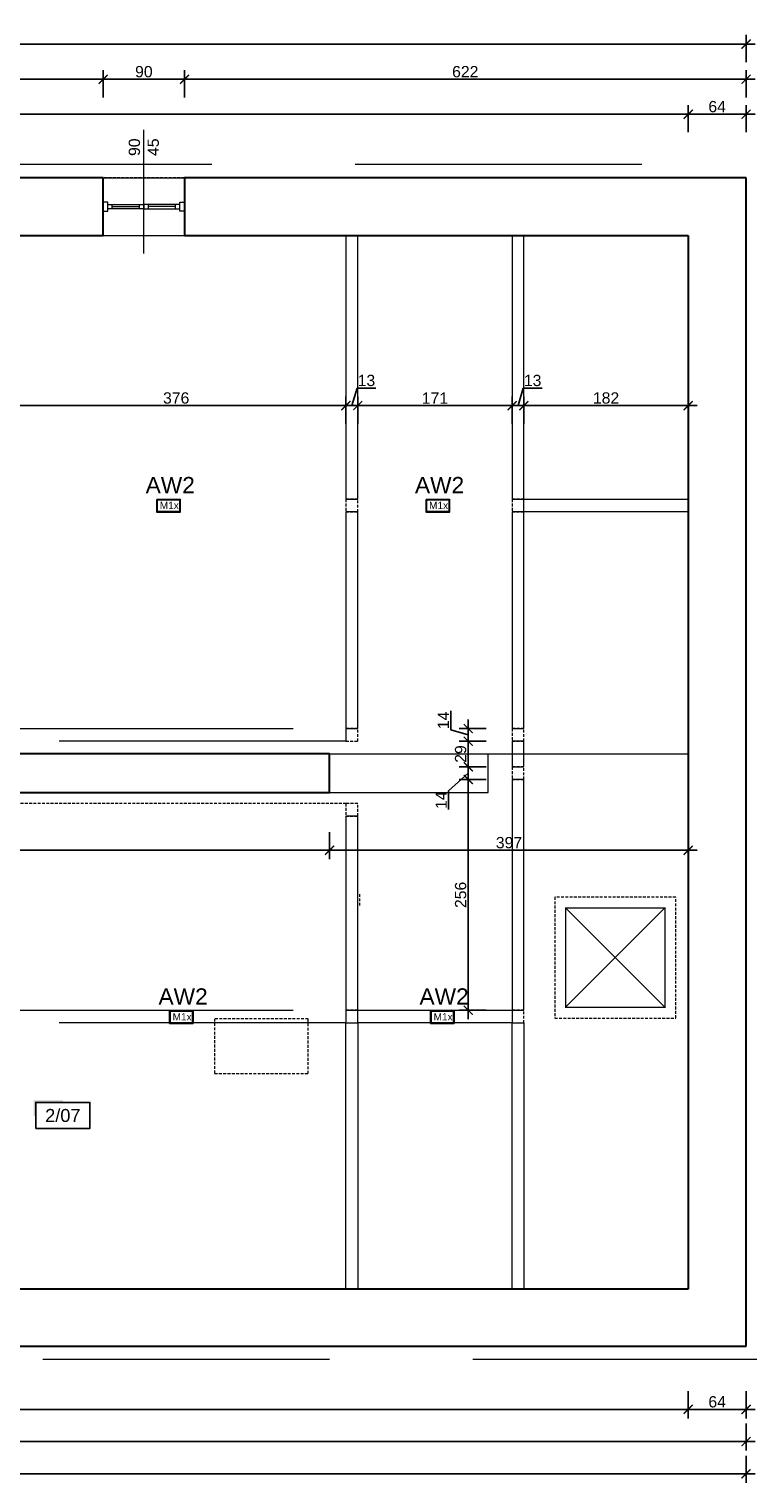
# Model space of a CAD drawing. Header units: millimetres. Extents: x 2709036 to 2756280, y 168165 to 192362.
# Tile 163 of 192: x 2726157 to 2726953, y 190550 to 192160. Entities that reach past the tile are written whole.
import ezdxf
from ezdxf.enums import TextEntityAlignment as Align

# ---------------------------------------------------------------- set-up
doc = ezdxf.new("R2010")
doc.units = ezdxf.units.MM
doc.header["$MEASUREMENT"] = 0
doc.linetypes.add('HIDDEN2', pattern=[4.7625, 3.175, -1.5875])
doc.layers.add('6 - OPISY', color=7, linetype='Continuous')
doc.layers.add('Oświetlenie awaryjne', color=1, linetype='Continuous')
for name, color, linetype, lineweight in [('__MAZ_EKSP_PROJ', 3, 'Continuous', 0), ('__MAZ_OPIS_STOLARKA', 7, 'Continuous', 0), ('__MAZ_SCHODY', 7, 'Continuous', 0), ('__MAZ_STOLARKA OKIENNA', 7, 'Continuous', 9), ('__MAZ_WYMIARY', 7, 'Continuous', 9), ('__MAZ_ŚCIANY ISTNIEJĄCE', 7, 'Continuous', 30), ('A-Wall-Open', 8, 'Continuous', 15)]:
    doc.layers.add(name, color=color, linetype=linetype, lineweight=lineweight)
doc.styles.add('Arial', font='arial.ttf')
doc.styles.add('Dimensions', font='arial.ttf')
doc.styles.add('Malanow_1_100', font='isocpeur.ttf')
doc.styles.get("Standard").update_dxf_attribs({"font": 'arial.ttf'})
doc.styles.add('styl1', font='arial.ttf')
doc.dimstyles.new('100', dxfattribs={"dimtxt": 10, "dimasz": 10, "dimexe": 18, "dimexo": 15, "dimgap": 9, "dimtad": 1, "dimdec": 1, "dimrnd": 0.5, "dimdsep": 46, "dimtxsty": 'Dimensions', "dimblk": 'ARCHTICK', "dimcen": 9, "dimdle": 10, "dimadec": 1, "dimazin": 2, "dimtfac": 1, "dimtdec": 4, "dimtofl": 0, "dimtmove": 2, "dimatfit": 3, "dimfxl": 1, "dimtolj": 1, "dimtzin": 0, "dimarcsym": 0})

# ---------------------------------------------------------------- blocks, each defined once
blk = doc.blocks.new('*U9')
at = {"ltscale": 10}
blk.add_hatch(color=256, dxfattribs=at).paths.add_polyline_path([(0, 26), (-25, 26), (-27, 26), (-27, 11.5), (-25, 11.5), (-25, 24), (0, 24)])
blk.add_lwpolyline([(-25, 0), (25, 0), (25, 24), (-25, 24)], close=True, dxfattribs=at)
at = {"layer": '6 - OPISY'}
for tag, p in [('NRPOM', (0, 6)), ('WYSPOM', (3.4, -15.7))]:
    blk.add_attdef(tag, text='', height=12, dxfattribs=at).set_placement(p, align=Align.CENTER)
blk = doc.blocks.new('_ArchTick')
at = {"color": 0, "linetype": 'ByBlock', "const_width": 0.15}
blk.add_lwpolyline([(-0.5, -0.5), (0.5, 0.5)], dxfattribs=at)
blk = doc.blocks.new('*D1258')
at = {"layer": '__MAZ_WYMIARY', "color": 0, "lineweight": -2}
for p, q in [((2726131.8, 191745.6), (2726131.8, 191732.7)), ((2726507.8, 191745.6), (2726507.8, 191732.7)), ((2726121.8, 191742.7), (2726517.8, 191742.7))]:
    blk.add_line(p, q, dxfattribs=at)
at = {"layer": 'Defpoints', "color": 0, "lineweight": 30}
for p in [(2726131.8, 191760.6), (2726507.8, 191760.6), (2726507.8, 191742.7)]:
    blk.add_point(p, dxfattribs=at)
at = {"layer": '__MAZ_WYMIARY', "color": 0, "lineweight": -2, "xscale": 10, "yscale": 10, "zscale": 10, "rotation": 180}
blk.add_blockref('_ArchTick', (2726131.8, 191742.7), dxfattribs=at)
at = {"layer": '__MAZ_WYMIARY', "color": 0, "lineweight": -2, "xscale": 10, "yscale": 10, "zscale": 10}
blk.add_blockref('_ArchTick', (2726507.8, 191742.7), dxfattribs=at)
at = {"layer": '__MAZ_WYMIARY', "color": 0, "lineweight": 5, "insert": (2726319.8, 191751.1), "char_height": 12.5, "attachment_point": 5, "style": 'Arial'}
blk.add_mtext('\\A1;376', dxfattribs=at)
blk = doc.blocks.new('*D1259')
at = {"layer": '__MAZ_WYMIARY', "color": 0, "lineweight": -2}
for p, q in [((2726520.8, 191745.6), (2726520.8, 191732.7)), ((2726691.8, 191745.6), (2726691.8, 191732.7)), ((2726510.8, 191742.7), (2726701.8, 191742.7))]:
    blk.add_line(p, q, dxfattribs=at)
at = {"layer": 'Defpoints', "color": 0, "lineweight": 30}
for p in [(2726520.8, 191760.6), (2726691.8, 191760.6), (2726691.8, 191742.7)]:
    blk.add_point(p, dxfattribs=at)
at = {"layer": '__MAZ_WYMIARY', "color": 0, "lineweight": -2, "xscale": 10, "yscale": 10, "zscale": 10, "rotation": 180}
blk.add_blockref('_ArchTick', (2726520.8, 191742.7), dxfattribs=at)
at = {"layer": '__MAZ_WYMIARY', "color": 0, "lineweight": -2, "xscale": 10, "yscale": 10, "zscale": 10}
blk.add_blockref('_ArchTick', (2726691.8, 191742.7), dxfattribs=at)
at = {"layer": '__MAZ_WYMIARY', "color": 0, "lineweight": 5, "insert": (2726606.3, 191751), "char_height": 12.5, "attachment_point": 5, "style": 'Arial'}
blk.add_mtext('\\A1;171', dxfattribs=at)
blk = doc.blocks.new('*D1260')
at = {"layer": '__MAZ_WYMIARY', "color": 0, "lineweight": -2}
for p, q in [((2726704.8, 191745.6), (2726704.8, 191732.7)), ((2726886.8, 191745.6), (2726886.8, 191732.7)), ((2726694.8, 191742.7), (2726896.8, 191742.7))]:
    blk.add_line(p, q, dxfattribs=at)
at = {"layer": 'Defpoints', "color": 0, "lineweight": 30}
for p in [(2726704.8, 191760.6), (2726886.8, 191760.6), (2726886.8, 191742.7)]:
    blk.add_point(p, dxfattribs=at)
at = {"layer": '__MAZ_WYMIARY', "color": 0, "lineweight": -2, "xscale": 10, "yscale": 10, "zscale": 10, "rotation": 180}
blk.add_blockref('_ArchTick', (2726704.8, 191742.7), dxfattribs=at)
at = {"layer": '__MAZ_WYMIARY', "color": 0, "lineweight": -2, "xscale": 10, "yscale": 10, "zscale": 10}
blk.add_blockref('_ArchTick', (2726886.8, 191742.7), dxfattribs=at)
at = {"layer": '__MAZ_WYMIARY', "color": 0, "lineweight": 5, "insert": (2726795.8, 191751.1), "char_height": 12.5, "attachment_point": 5, "style": 'Arial'}
blk.add_mtext('\\A1;182', dxfattribs=at)
blk = doc.blocks.new('*D1261')
at = {"layer": '__MAZ_WYMIARY', "color": 0, "lineweight": -2}
for p, q in [((2724151.8, 192123.2), (2724151.8, 192153.2)), ((2726950.8, 192123.2), (2726950.8, 192153.2)), ((2724141.8, 192143.2), (2726960.8, 192143.2))]:
    blk.add_line(p, q, dxfattribs=at)
at = {"layer": 'Defpoints', "color": 0, "lineweight": 30}
for p in [(2726950.8, 192143.2), (2724151.8, 191995.1), (2726950.8, 191995.1)]:
    blk.add_point(p, dxfattribs=at)
at = {"layer": '__MAZ_WYMIARY', "color": 0, "lineweight": -2, "xscale": 10, "yscale": 10, "zscale": 10, "rotation": 180}
blk.add_blockref('_ArchTick', (2724151.8, 192143.2), dxfattribs=at)
at = {"layer": '__MAZ_WYMIARY', "color": 0, "lineweight": -2, "xscale": 10, "yscale": 10, "zscale": 10}
blk.add_blockref('_ArchTick', (2726950.8, 192143.2), dxfattribs=at)
at = {"layer": '__MAZ_WYMIARY', "color": 0, "lineweight": 5, "insert": (2725551.3, 192151.5), "char_height": 12.5, "attachment_point": 5, "style": 'Arial'}
blk.add_mtext('\\A1;2799', dxfattribs=at)
blk = doc.blocks.new('*D1262')
at = {"layer": '__MAZ_WYMIARY', "color": 0, "lineweight": -2}
for p, q in [((2727044.3, 192005.1), (2727044.3, 190691.1)), ((2727024.3, 191995.1), (2727054.3, 191995.1)), ((2727024.3, 190701.1), (2727054.3, 190701.1))]:
    blk.add_line(p, q, dxfattribs=at)
at = {"layer": 'Defpoints', "color": 0, "lineweight": 30}
for p in [(2726950.8, 191995.1), (2726950.8, 190701.1), (2727044.3, 190701.1)]:
    blk.add_point(p, dxfattribs=at)
at = {"layer": '__MAZ_WYMIARY', "color": 0, "lineweight": -2, "xscale": 10, "yscale": 10, "zscale": 10}
for p, rotation in [((2727044.3, 191995.1), 90), ((2727044.3, 190701.1), 270)]:
    blk.add_blockref('_ArchTick', p, dxfattribs=dict(at, rotation=rotation))
at = {"layer": '__MAZ_WYMIARY', "color": 0, "lineweight": 5, "insert": (2727035.9, 191348.1), "char_height": 12.5, "attachment_point": 5, "rotation": 90, "style": 'Arial'}
blk.add_mtext('\\A1;1294', dxfattribs=at)
blk = doc.blocks.new('*D1272')
at = {"layer": '__MAZ_WYMIARY', "color": 0, "lineweight": -2}
for p, q in [((2726985, 190764.1), (2727015, 190764.1)), ((2727005, 190774.1), (2727005, 190691.1)), ((2726985, 190701.1), (2727015, 190701.1))]:
    blk.add_line(p, q, dxfattribs=at)
at = {"layer": 'Defpoints', "color": 0, "lineweight": 30}
for p in [(2726886.8, 190764.1), (2726886.8, 190701.1), (2727005, 190701.1)]:
    blk.add_point(p, dxfattribs=at)
at = {"layer": '__MAZ_WYMIARY', "color": 0, "lineweight": -2, "xscale": 10, "yscale": 10, "zscale": 10}
for p, rotation in [((2727005, 190764.1), 90), ((2727005, 190701.1), 270)]:
    blk.add_blockref('_ArchTick', p, dxfattribs=dict(at, rotation=rotation))
at = {"layer": '__MAZ_WYMIARY', "color": 0, "lineweight": 5, "insert": (2726996.6, 190732.6), "char_height": 12.5, "attachment_point": 5, "rotation": 90, "style": 'Arial'}
blk.add_mtext('\\A1;63', dxfattribs=at)
blk = doc.blocks.new('*D1273')
at = {"layer": '__MAZ_WYMIARY', "color": 0, "lineweight": -2}
for p, q in [((2727005, 190754.1), (2727005, 191941.1)), ((2726985, 191931.1), (2727015, 191931.1)), ((2726985, 190764.1), (2727015, 190764.1))]:
    blk.add_line(p, q, dxfattribs=at)
at = {"layer": 'Defpoints', "color": 0, "lineweight": 30}
for p in [(2726886.8, 191931.1), (2727005, 191931.1), (2726886.8, 190764.1)]:
    blk.add_point(p, dxfattribs=at)
at = {"layer": '__MAZ_WYMIARY', "color": 0, "lineweight": -2, "xscale": 10, "yscale": 10, "zscale": 10}
for p, rotation in [((2727005, 191931.1), 90), ((2727005, 190764.1), 270)]:
    blk.add_blockref('_ArchTick', p, dxfattribs=dict(at, rotation=rotation))
at = {"layer": '__MAZ_WYMIARY', "color": 0, "lineweight": 5, "insert": (2726996.6, 191347.6), "char_height": 12.5, "attachment_point": 5, "rotation": 90, "style": 'Arial'}
blk.add_mtext('\\A1;1167', dxfattribs=at)
blk = doc.blocks.new('*D1274')
at = {"layer": '__MAZ_WYMIARY', "color": 0, "lineweight": -2}
for p, q in [((2727005, 191921.1), (2727005, 192005.1)), ((2726985, 191995.1), (2727015, 191995.1)), ((2726985, 191931.1), (2727015, 191931.1))]:
    blk.add_line(p, q, dxfattribs=at)
at = {"layer": 'Defpoints', "color": 0, "lineweight": 30}
for p in [(2726886.8, 191995.1), (2727005, 191995.1), (2726886.8, 191931.1)]:
    blk.add_point(p, dxfattribs=at)
at = {"layer": '__MAZ_WYMIARY', "color": 0, "lineweight": -2, "xscale": 10, "yscale": 10, "zscale": 10}
for p, rotation in [((2727005, 191995.1), 90), ((2727005, 191931.1), 270)]:
    blk.add_blockref('_ArchTick', p, dxfattribs=dict(at, rotation=rotation))
at = {"layer": '__MAZ_WYMIARY', "color": 0, "lineweight": 5, "insert": (2726996.6, 191963.1), "char_height": 12.5, "attachment_point": 5, "rotation": 90, "style": 'Arial'}
blk.add_mtext('\\A1;64', dxfattribs=at)
blk = doc.blocks.new('*D1279')
at = {"layer": '__MAZ_WYMIARY', "color": 0, "lineweight": -2}
for p, q in [((2724215.8, 192045.4), (2724215.8, 192075.4)), ((2726886.8, 192045.4), (2726886.8, 192075.4)), ((2724205.8, 192065.4), (2726896.8, 192065.4))]:
    blk.add_line(p, q, dxfattribs=at)
at = {"layer": 'Defpoints', "color": 0, "lineweight": 30}
for p in [(2726886.8, 192065.4), (2724215.8, 191931.1), (2726886.8, 191931.1)]:
    blk.add_point(p, dxfattribs=at)
at = {"layer": '__MAZ_WYMIARY', "color": 0, "lineweight": -2, "xscale": 10, "yscale": 10, "zscale": 10, "rotation": 180}
blk.add_blockref('_ArchTick', (2724215.8, 192065.4), dxfattribs=at)
at = {"layer": '__MAZ_WYMIARY', "color": 0, "lineweight": -2, "xscale": 10, "yscale": 10, "zscale": 10}
blk.add_blockref('_ArchTick', (2726886.8, 192065.4), dxfattribs=at)
at = {"layer": '__MAZ_WYMIARY', "color": 0, "lineweight": 5, "insert": (2725551.3, 192073.8), "char_height": 12.5, "attachment_point": 5, "style": 'Arial'}
blk.add_mtext('\\A1;2671', dxfattribs=at)
blk = doc.blocks.new('*D1280')
at = {"layer": '__MAZ_WYMIARY', "color": 0, "lineweight": -2}
for p, q in [((2726886.8, 192045.4), (2726886.8, 192075.4)), ((2726950.8, 192045.4), (2726950.8, 192075.4)), ((2726876.8, 192065.4), (2726960.8, 192065.4))]:
    blk.add_line(p, q, dxfattribs=at)
at = {"layer": 'Defpoints', "color": 0, "lineweight": 30}
for p in [(2726950.8, 192065.4), (2726886.8, 191931.1), (2726950.8, 191931.1)]:
    blk.add_point(p, dxfattribs=at)
at = {"layer": '__MAZ_WYMIARY', "color": 0, "lineweight": -2, "xscale": 10, "yscale": 10, "zscale": 10, "rotation": 180}
blk.add_blockref('_ArchTick', (2726886.8, 192065.4), dxfattribs=at)
at = {"layer": '__MAZ_WYMIARY', "color": 0, "lineweight": -2, "xscale": 10, "yscale": 10, "zscale": 10}
blk.add_blockref('_ArchTick', (2726950.8, 192065.4), dxfattribs=at)
at = {"layer": '__MAZ_WYMIARY', "color": 0, "lineweight": 5, "insert": (2726918.8, 192073.8), "char_height": 12.5, "attachment_point": 5, "style": 'Arial'}
blk.add_mtext('\\A1;64', dxfattribs=at)
blk = doc.blocks.new('*D1289')
at = {"layer": '__MAZ_WYMIARY', "color": 0, "lineweight": -2}
for p, q in [((2725955, 192104.1), (2726249, 192104.1)), ((2725965, 192084.1), (2725965, 192114.1)), ((2726239, 192084.1), (2726239, 192114.1))]:
    blk.add_line(p, q, dxfattribs=at)
at = {"layer": 'Defpoints', "color": 0, "lineweight": 30}
for p in [(2726239, 192104.1), (2725965, 191995.1), (2726239, 191995.1)]:
    blk.add_point(p, dxfattribs=at)
at = {"layer": '__MAZ_WYMIARY', "color": 0, "lineweight": -2, "xscale": 10, "yscale": 10, "zscale": 10, "rotation": 180}
blk.add_blockref('_ArchTick', (2725965, 192104.1), dxfattribs=at)
at = {"layer": '__MAZ_WYMIARY', "color": 0, "lineweight": -2, "xscale": 10, "yscale": 10, "zscale": 10}
blk.add_blockref('_ArchTick', (2726239, 192104.1), dxfattribs=at)
at = {"layer": '__MAZ_WYMIARY', "color": 0, "lineweight": 5, "insert": (2726102, 192112.4), "char_height": 12.5, "attachment_point": 5, "style": 'Arial'}
blk.add_mtext('\\A1;274', dxfattribs=at)
blk = doc.blocks.new('*D1290')
at = {"layer": '__MAZ_WYMIARY', "color": 0, "lineweight": -2}
for p, q in [((2726229, 192104.1), (2726339, 192104.1)), ((2726239, 192084.1), (2726239, 192114.1)), ((2726329, 192084.1), (2726329, 192114.1))]:
    blk.add_line(p, q, dxfattribs=at)
at = {"layer": 'Defpoints', "color": 0, "lineweight": 30}
for p in [(2726329, 192104.1), (2726239, 191995.1), (2726329, 191995.1)]:
    blk.add_point(p, dxfattribs=at)
at = {"layer": '__MAZ_WYMIARY', "color": 0, "lineweight": -2, "xscale": 10, "yscale": 10, "zscale": 10, "rotation": 180}
blk.add_blockref('_ArchTick', (2726239, 192104.1), dxfattribs=at)
at = {"layer": '__MAZ_WYMIARY', "color": 0, "lineweight": -2, "xscale": 10, "yscale": 10, "zscale": 10}
blk.add_blockref('_ArchTick', (2726329, 192104.1), dxfattribs=at)
at = {"layer": '__MAZ_WYMIARY', "color": 0, "lineweight": 5, "insert": (2726284, 192112.5), "char_height": 12.5, "attachment_point": 5, "style": 'Arial'}
blk.add_mtext('\\A1;90', dxfattribs=at)
blk = doc.blocks.new('*D1291')
at = {"layer": '__MAZ_WYMIARY', "color": 0, "lineweight": -2}
for p, q in [((2726319, 192104.1), (2726960.8, 192104.1)), ((2726329, 192084.1), (2726329, 192114.1)), ((2726950.8, 192084.1), (2726950.8, 192114.1))]:
    blk.add_line(p, q, dxfattribs=at)
at = {"layer": 'Defpoints', "color": 0, "lineweight": 30}
for p in [(2726950.8, 192104.1), (2726329, 191995.1), (2726950.8, 191995.1)]:
    blk.add_point(p, dxfattribs=at)
at = {"layer": '__MAZ_WYMIARY', "color": 0, "lineweight": -2, "xscale": 10, "yscale": 10, "zscale": 10, "rotation": 180}
blk.add_blockref('_ArchTick', (2726329, 192104.1), dxfattribs=at)
at = {"layer": '__MAZ_WYMIARY', "color": 0, "lineweight": -2, "xscale": 10, "yscale": 10, "zscale": 10}
blk.add_blockref('_ArchTick', (2726950.8, 192104.1), dxfattribs=at)
at = {"layer": '__MAZ_WYMIARY', "color": 0, "lineweight": 5, "insert": (2726639.9, 192112.5), "char_height": 12.5, "attachment_point": 5, "style": 'Arial'}
blk.add_mtext('\\A1;622', dxfattribs=at)
blk = doc.blocks.new('*D1301')
at = {"layer": '__MAZ_WYMIARY', "color": 0, "lineweight": -2}
for p, q in [((2725333, 190651), (2725333, 190621)), ((2726886.8, 190651), (2726886.8, 190621)), ((2725323, 190631), (2726896.8, 190631))]:
    blk.add_line(p, q, dxfattribs=at)
at = {"layer": 'Defpoints', "color": 0, "lineweight": 30}
for p in [(2725333, 190764.1), (2726886.8, 190764.1), (2726886.8, 190631)]:
    blk.add_point(p, dxfattribs=at)
at = {"layer": '__MAZ_WYMIARY', "color": 0, "lineweight": -2, "xscale": 10, "yscale": 10, "zscale": 10, "rotation": 180}
blk.add_blockref('_ArchTick', (2725333, 190631), dxfattribs=at)
at = {"layer": '__MAZ_WYMIARY', "color": 0, "lineweight": -2, "xscale": 10, "yscale": 10, "zscale": 10}
blk.add_blockref('_ArchTick', (2726886.8, 190631), dxfattribs=at)
at = {"layer": '__MAZ_WYMIARY', "color": 0, "lineweight": 5, "insert": (2726109.9, 190639.3), "char_height": 12.5, "attachment_point": 5, "style": 'Arial'}
blk.add_mtext('\\A1;1554', dxfattribs=at)
blk = doc.blocks.new('*D1302')
at = {"layer": '__MAZ_WYMIARY', "color": 0, "lineweight": -2}
for p, q in [((2726886.8, 190651), (2726886.8, 190621)), ((2726950.8, 190651), (2726950.8, 190621)), ((2726876.8, 190631), (2726960.8, 190631))]:
    blk.add_line(p, q, dxfattribs=at)
at = {"layer": 'Defpoints', "color": 0, "lineweight": 30}
for p in [(2726886.8, 190764), (2726950.8, 190764), (2726950.8, 190631)]:
    blk.add_point(p, dxfattribs=at)
at = {"layer": '__MAZ_WYMIARY', "color": 0, "lineweight": -2, "xscale": 10, "yscale": 10, "zscale": 10, "rotation": 180}
blk.add_blockref('_ArchTick', (2726886.8, 190631), dxfattribs=at)
at = {"layer": '__MAZ_WYMIARY', "color": 0, "lineweight": -2, "xscale": 10, "yscale": 10, "zscale": 10}
blk.add_blockref('_ArchTick', (2726950.8, 190631), dxfattribs=at)
at = {"layer": '__MAZ_WYMIARY', "color": 0, "lineweight": 5, "insert": (2726918.8, 190639.3), "char_height": 12.5, "attachment_point": 5, "style": 'Arial'}
blk.add_mtext('\\A1;64', dxfattribs=at)
blk = doc.blocks.new('*D1311')
at = {"layer": '__MAZ_WYMIARY', "color": 0, "lineweight": -2}
for p, q in [((2725296.3, 190615.3), (2725296.3, 190585.3)), ((2726950.8, 190615.3), (2726950.8, 190585.3)), ((2725286.3, 190595.3), (2726960.8, 190595.3))]:
    blk.add_line(p, q, dxfattribs=at)
at = {"layer": 'Defpoints', "color": 0, "lineweight": 30}
for p in [(2725296.3, 190701.1), (2726950.8, 190701.1), (2726950.8, 190595.3)]:
    blk.add_point(p, dxfattribs=at)
at = {"layer": '__MAZ_WYMIARY', "color": 0, "lineweight": -2, "xscale": 10, "yscale": 10, "zscale": 10, "rotation": 180}
blk.add_blockref('_ArchTick', (2725296.3, 190595.3), dxfattribs=at)
at = {"layer": '__MAZ_WYMIARY', "color": 0, "lineweight": -2, "xscale": 10, "yscale": 10, "zscale": 10}
blk.add_blockref('_ArchTick', (2726950.8, 190595.3), dxfattribs=at)
at = {"layer": '__MAZ_WYMIARY', "color": 0, "lineweight": 5, "insert": (2726123.6, 190603.7), "char_height": 12.5, "attachment_point": 5, "style": 'Arial'}
blk.add_mtext('\\A1;1655', dxfattribs=at)
blk = doc.blocks.new('*D1312')
at = {"layer": '__MAZ_WYMIARY', "color": 0, "lineweight": -2}
for p, q in [((2724151.8, 190579.5), (2724151.8, 190549.5)), ((2726950.8, 190579.5), (2726950.8, 190549.5)), ((2724141.8, 190559.5), (2726960.8, 190559.5))]:
    blk.add_line(p, q, dxfattribs=at)
at = {"layer": 'Defpoints', "color": 0, "lineweight": 30}
for p in [(2724151.8, 190701.1), (2726950.8, 190701.1), (2726950.8, 190559.5)]:
    blk.add_point(p, dxfattribs=at)
at = {"layer": '__MAZ_WYMIARY', "color": 0, "lineweight": -2, "xscale": 10, "yscale": 10, "zscale": 10, "rotation": 180}
blk.add_blockref('_ArchTick', (2724151.8, 190559.5), dxfattribs=at)
at = {"layer": '__MAZ_WYMIARY', "color": 0, "lineweight": -2, "xscale": 10, "yscale": 10, "zscale": 10}
blk.add_blockref('_ArchTick', (2726950.8, 190559.5), dxfattribs=at)
at = {"layer": '__MAZ_WYMIARY', "color": 0, "lineweight": 5, "insert": (2725551.3, 190567.9), "char_height": 12.5, "attachment_point": 5, "style": 'Arial'}
blk.add_mtext('\\A1;2799', dxfattribs=at)
blk = doc.blocks.new('*D1330')
at = {"layer": '__MAZ_WYMIARY', "color": 0, "lineweight": -2}
for p, q in [((2725333, 191270.2), (2725333, 191240.2)), ((2726489.7, 191270.2), (2726489.7, 191240.2)), ((2725323, 191250.2), (2726499.7, 191250.2))]:
    blk.add_line(p, q, dxfattribs=at)
at = {"layer": 'Defpoints', "color": 0, "lineweight": 30}
for p in [(2725333, 191314.1), (2726489.7, 191314.1), (2726489.7, 191250.2)]:
    blk.add_point(p, dxfattribs=at)
at = {"layer": '__MAZ_WYMIARY', "color": 0, "lineweight": -2, "xscale": 10, "yscale": 10, "zscale": 10, "rotation": 180}
blk.add_blockref('_ArchTick', (2725333, 191250.2), dxfattribs=at)
at = {"layer": '__MAZ_WYMIARY', "color": 0, "lineweight": -2, "xscale": 10, "yscale": 10, "zscale": 10}
blk.add_blockref('_ArchTick', (2726489.7, 191250.2), dxfattribs=at)
at = {"layer": '__MAZ_WYMIARY', "color": 0, "lineweight": 5, "insert": (2725911.3, 191258.6), "char_height": 12.5, "attachment_point": 5, "style": 'Arial'}
blk.add_mtext('\\A1;1157', dxfattribs=at)
blk = doc.blocks.new('*D1331')
at = {"layer": '__MAZ_WYMIARY', "color": 0, "lineweight": -2}
for p, q in [((2726489.7, 191270.2), (2726489.7, 191240.2)), ((2726886.8, 191270.2), (2726886.8, 191240.2)), ((2726479.7, 191250.2), (2726896.8, 191250.2))]:
    blk.add_line(p, q, dxfattribs=at)
at = {"layer": 'Defpoints', "color": 0, "lineweight": 30}
for p in [(2726489.7, 191314.1), (2726886.8, 191314.1), (2726886.8, 191250.2)]:
    blk.add_point(p, dxfattribs=at)
at = {"layer": '__MAZ_WYMIARY', "color": 0, "lineweight": -2, "xscale": 10, "yscale": 10, "zscale": 10, "rotation": 180}
blk.add_blockref('_ArchTick', (2726489.7, 191250.2), dxfattribs=at)
at = {"layer": '__MAZ_WYMIARY', "color": 0, "lineweight": -2, "xscale": 10, "yscale": 10, "zscale": 10}
blk.add_blockref('_ArchTick', (2726886.8, 191250.2), dxfattribs=at)
at = {"layer": '__MAZ_WYMIARY', "color": 0, "lineweight": 5, "insert": (2726688.3, 191258.6), "char_height": 12.5, "attachment_point": 5, "style": 'Arial'}
blk.add_mtext('\\A1;397', dxfattribs=at)
blk = doc.blocks.new('*D1351')
at = {"layer": '__MAZ_WYMIARY', "color": 0, "lineweight": -2}
for p, q in [((2726704.1, 191762.1), (2726698.3, 191742.7)), ((2726724.9, 191762.1), (2726704.1, 191762.1)), ((2726691.8, 191722.7), (2726691.8, 191752.7)), ((2726704.8, 191722.7), (2726704.8, 191752.7)), ((2726681.8, 191742.7), (2726714.8, 191742.7))]:
    blk.add_line(p, q, dxfattribs=at)
at = {"layer": 'Defpoints', "color": 0, "lineweight": 30}
for p in [(2726704.8, 191742.7), (2726691.8, 191639), (2726704.8, 191639)]:
    blk.add_point(p, dxfattribs=at)
at = {"layer": '__MAZ_WYMIARY', "color": 0, "lineweight": -2, "xscale": 10, "yscale": 10, "zscale": 10, "rotation": 180}
blk.add_blockref('_ArchTick', (2726691.8, 191742.7), dxfattribs=at)
at = {"layer": '__MAZ_WYMIARY', "color": 0, "lineweight": -2, "xscale": 10, "yscale": 10, "zscale": 10}
blk.add_blockref('_ArchTick', (2726704.8, 191742.7), dxfattribs=at)
at = {"layer": '__MAZ_WYMIARY', "color": 0, "lineweight": 5, "insert": (2726714.5, 191770.5), "char_height": 12.5, "attachment_point": 5, "style": 'Arial'}
blk.add_mtext('\\A1;13', dxfattribs=at)
blk = doc.blocks.new('*D1352')
at = {"layer": '__MAZ_WYMIARY', "color": 0, "lineweight": -2}
for p, q in [((2726520.1, 191762.1), (2726514.3, 191742.7)), ((2726540.9, 191762.1), (2726520.1, 191762.1)), ((2726507.8, 191722.7), (2726507.8, 191752.7)), ((2726520.8, 191722.7), (2726520.8, 191752.7)), ((2726497.8, 191742.7), (2726530.8, 191742.7))]:
    blk.add_line(p, q, dxfattribs=at)
at = {"layer": 'Defpoints', "color": 0, "lineweight": 30}
for p in [(2726520.8, 191742.7), (2726507.8, 191639), (2726520.8, 191639)]:
    blk.add_point(p, dxfattribs=at)
at = {"layer": '__MAZ_WYMIARY', "color": 0, "lineweight": -2, "xscale": 10, "yscale": 10, "zscale": 10, "rotation": 180}
blk.add_blockref('_ArchTick', (2726507.8, 191742.7), dxfattribs=at)
at = {"layer": '__MAZ_WYMIARY', "color": 0, "lineweight": -2, "xscale": 10, "yscale": 10, "zscale": 10}
blk.add_blockref('_ArchTick', (2726520.8, 191742.7), dxfattribs=at)
at = {"layer": '__MAZ_WYMIARY', "color": 0, "lineweight": 5, "insert": (2726530.5, 191770.5), "char_height": 12.5, "attachment_point": 5, "style": 'Arial'}
blk.add_mtext('\\A1;13', dxfattribs=at)
blk = doc.blocks.new('*D1359')
at = {"layer": '__MAZ_WYMIARY', "color": 0, "lineweight": -2}
for p, q in [((2726663.2, 191328.6), (2726633.2, 191328.6)), ((2726643.2, 191063), (2726643.2, 191338.6)), ((2726663.2, 191073), (2726633.2, 191073))]:
    blk.add_line(p, q, dxfattribs=at)
at = {"layer": 'Defpoints', "color": 0, "lineweight": 30}
for p in [(2726643.2, 191328.6), (2726704.8, 191328.6), (2726704.8, 191073)]:
    blk.add_point(p, dxfattribs=at)
at = {"layer": '__MAZ_WYMIARY', "color": 0, "lineweight": -2, "xscale": 10, "yscale": 10, "zscale": 10}
for p, rotation in [((2726643.2, 191328.6), 90), ((2726643.2, 191073), 270)]:
    blk.add_blockref('_ArchTick', p, dxfattribs=dict(at, rotation=rotation))
at = {"layer": '__MAZ_WYMIARY', "color": 0, "lineweight": 5, "insert": (2726634.8, 191200.8), "char_height": 12.5, "attachment_point": 5, "rotation": 90, "style": 'Arial'}
blk.add_mtext('\\A1;256', dxfattribs=at)
blk = doc.blocks.new('*D1360')
at = {"layer": '__MAZ_WYMIARY', "color": 0, "lineweight": -2}
for p, q in [((2726663.2, 191342.6), (2726633.2, 191342.6)), ((2726643.2, 191318.6), (2726643.2, 191352.6)), ((2726621.5, 191316.1), (2726643.2, 191335.6)), ((2726663.2, 191328.6), (2726633.2, 191328.6)), ((2726621.5, 191295.4), (2726621.5, 191316.1))]:
    blk.add_line(p, q, dxfattribs=at)
at = {"layer": 'Defpoints', "color": 0, "lineweight": 30}
for p in [(2726643.2, 191342.6), (2726704.8, 191342.6), (2726704.9, 191328.6)]:
    blk.add_point(p, dxfattribs=at)
at = {"layer": '__MAZ_WYMIARY', "color": 0, "lineweight": -2, "xscale": 10, "yscale": 10, "zscale": 10}
for p, rotation in [((2726643.2, 191342.6), 90), ((2726643.2, 191328.6), 270)]:
    blk.add_blockref('_ArchTick', p, dxfattribs=dict(at, rotation=rotation))
at = {"layer": '__MAZ_WYMIARY', "color": 0, "lineweight": 5, "insert": (2726613.2, 191305.7), "char_height": 12.5, "attachment_point": 5, "rotation": 90, "style": 'Arial'}
blk.add_mtext('\\A1;14', dxfattribs=at)
blk = doc.blocks.new('*D1361')
at = {"layer": '__MAZ_WYMIARY', "color": 0, "lineweight": -2}
for p, q in [((2726643.2, 191332.6), (2726643.2, 191381)), ((2726663.2, 191371), (2726633.2, 191371)), ((2726663.2, 191342.6), (2726633.2, 191342.6))]:
    blk.add_line(p, q, dxfattribs=at)
at = {"layer": 'Defpoints', "color": 0, "lineweight": 30}
for p in [(2726643.2, 191371), (2726704.9, 191371), (2726704.9, 191342.6)]:
    blk.add_point(p, dxfattribs=at)
at = {"layer": '__MAZ_WYMIARY', "color": 0, "lineweight": -2, "xscale": 10, "yscale": 10, "zscale": 10}
for p, rotation in [((2726643.2, 191371), 90), ((2726643.2, 191342.6), 270)]:
    blk.add_blockref('_ArchTick', p, dxfattribs=dict(at, rotation=rotation))
at = {"layer": '__MAZ_WYMIARY', "color": 0, "lineweight": 5, "insert": (2726634.8, 191356.8), "char_height": 12.5, "attachment_point": 5, "rotation": 90, "style": 'Arial'}
blk.add_mtext('\\A1;29', dxfattribs=at)
blk = doc.blocks.new('*D1362')
at = {"layer": '__MAZ_WYMIARY', "color": 0, "lineweight": -2}
for p, q in [((2726624, 191404.5), (2726624, 191383.8)), ((2726643.2, 191361), (2726643.2, 191395)), ((2726624, 191383.8), (2726643.2, 191378)), ((2726663.2, 191385), (2726633.2, 191385)), ((2726663.2, 191371), (2726633.2, 191371))]:
    blk.add_line(p, q, dxfattribs=at)
at = {"layer": 'Defpoints', "color": 0, "lineweight": 30}
for p in [(2726643.2, 191385), (2726704.8, 191385), (2726704.8, 191371)]:
    blk.add_point(p, dxfattribs=at)
at = {"layer": '__MAZ_WYMIARY', "color": 0, "lineweight": -2, "xscale": 10, "yscale": 10, "zscale": 10}
for p, rotation in [((2726643.2, 191385), 90), ((2726643.2, 191371), 270)]:
    blk.add_blockref('_ArchTick', p, dxfattribs=dict(at, rotation=rotation))
at = {"layer": '__MAZ_WYMIARY', "color": 0, "lineweight": 5, "insert": (2726615.7, 191394.1), "char_height": 12.5, "attachment_point": 5, "rotation": 90, "style": 'Arial'}
blk.add_mtext('\\A1;14', dxfattribs=at)
blk = doc.blocks.new('*U720')
at = {"layer": 'Oświetlenie awaryjne'}
h = blk.add_hatch(color=256, dxfattribs=at)
h.paths.add_polyline_path([(-13, 7), (13, 7), (13, -7), (-13, -7)])
h.paths.add_polyline_path([(-12.5, 6.5), (12.5, 6.5), (12.5, -6.5), (-12.5, -6.5)], flags=16)
at = {"layer": 'Oświetlenie awaryjne', "linetype": 'ByBlock'}
for p, q in [((-12.5, 6.5), (12.5, 6.5)), ((-12.5, -6.5), (-12.5, 6.5)), ((12.5, 6.5), (12.5, -6.5)), ((12.5, -6.5), (-12.5, -6.5))]:
    blk.add_line(p, q, dxfattribs=at)
blk.add_lwpolyline([(-13, 7), (13, 7), (13, -7), (-13, -7)], close=True, dxfattribs=at)
at = {"layer": 'Oświetlenie awaryjne', "attachment_point": 1, "style": 'Malanow_1_100'}
for s, insert, char_height in [('{\\fArial|b0|i0|c238|p34;AW2}', (-25.3, 31.9), 18), ('{\\fArial|b0|i0|c238|p34;M1x}', (-9.7, 4.4), 8)]:
    blk.add_mtext_dynamic_manual_height_columns(s, width=42.979, gutter_width=669.5, heights=[0], dxfattribs=dict(at, insert=insert, char_height=char_height))

msp = doc.modelspace()

# ---------------------------------------------------------------- linework, layer by layer
at = {"layer": '__MAZ_EKSP_PROJ'}
for p, q in [((2726751, 191186.4), (2726861, 191076.4)), ((2726751, 191076.4), (2726861, 191186.4))]:
    msp.add_line(p, q, dxfattribs=at)
at = {"layer": '__MAZ_EKSP_PROJ', "const_width": 1.5}
msp.add_lwpolyline([(2726751, 191076.4), (2726861, 191076.4), (2726861, 191186.4), (2726751, 191186.4)], close=True, dxfattribs=at)
at = {"layer": '__MAZ_OPIS_STOLARKA', "color": 252}
msp.add_lwpolyline([(2726284, 191911.1), (2726284, 192048.2)], dxfattribs=at)
at = {"layer": '__MAZ_SCHODY', "color": 252, "linetype": 'HIDDEN2', "lineweight": 5}
for p, q in [((2726329, 191995.1), (2726239, 191995.1)), ((2726239, 191931.1), (2726329, 191931.1)), ((2726507.8, 191639), (2726507.8, 191625)), ((2726520.8, 191639), (2726507.8, 191639)), ((2726520.8, 191625), (2726520.8, 191639)), ((2726691.8, 191639), (2726691.8, 191625)), ((2726704.8, 191639), (2726691.8, 191639)), ((2726704.8, 191625), (2726704.8, 191639)), ((2726507.8, 191625), (2726520.8, 191625)), ((2726691.8, 191625), (2726704.8, 191625)), ((2726507.8, 191385), (2726507.8, 191371)), ((2726520.8, 191385), (2726507.8, 191385)), ((2726520.8, 191371), (2726520.8, 191385)), ((2726691.8, 191385), (2726691.8, 191371)), ((2726704.8, 191385), (2726691.8, 191385)), ((2726704.8, 191371), (2726704.8, 191385)), ((2726507.8, 191371), (2726520.8, 191371)), ((2726691.8, 191371), (2726704.8, 191371)), ((2726691.8, 191342.6), (2726691.8, 191328.6)), ((2726704.8, 191342.6), (2726691.8, 191342.6)), ((2726704.8, 191328.6), (2726704.8, 191342.6)), ((2726691.8, 191328.6), (2726704.8, 191328.6)), ((2726507.8, 191302), (2726507.8, 191288)), ((2726520.8, 191302), (2726507.8, 191302)), ((2726520.8, 191288), (2726520.8, 191302)), ((2726507.8, 191288), (2726520.8, 191288)), ((2726522.7, 191201.7), (2726522.7, 191189.1)), ((2726507.8, 191073), (2726507.8, 191059)), ((2726520.8, 191073), (2726507.8, 191073)), ((2726520.8, 191059), (2726520.8, 191073)), ((2726691.8, 191073), (2726691.8, 191059)), ((2726704.8, 191073), (2726691.8, 191073)), ((2726704.8, 191059), (2726704.8, 191073)), ((2726362.4, 191063.6), (2726362.4, 191002.9)), ((2726466, 191063.6), (2726362.4, 191063.6)), ((2726466, 191002.9), (2726466, 191063.6)), ((2726507.8, 191059), (2726520.8, 191059)), ((2726691.8, 191059), (2726704.8, 191059)), ((2726362.4, 191002.9), (2726466, 191002.9))]:
    msp.add_line(p, q, dxfattribs=at)
msp.add_lwpolyline([(2726739, 191064.4), (2726873, 191064.4), (2726873, 191198.4), (2726739, 191198.4)], close=True, dxfattribs=at)
at = {"layer": '__MAZ_STOLARKA OKIENNA', "color": 252, "linetype": 'Continuous'}
for p, q in [((2726239, 191995.1), (2726329, 191995.1)), ((2726249, 191960.6), (2726249, 191965.6)), ((2726249, 191963.1), (2726279, 191963.1)), ((2726279, 191960.6), (2726279, 191965.6)), ((2726289, 191960.6), (2726289, 191965.6)), ((2726319, 191963.1), (2726289, 191963.1)), ((2726319, 191960.6), (2726319, 191965.6)), ((2726239, 191931.1), (2726329, 191931.1))]:
    msp.add_line(p, q, dxfattribs=at)
for points in [[(2726244, 191968.1), (2726239, 191968.1), (2726239, 191958.1), (2726244, 191958.1)], [(2726244, 191960.6), (2726244, 191965.6), (2726284, 191965.6), (2726284, 191960.6)], [(2726324, 191960.6), (2726324, 191965.6), (2726284, 191965.6), (2726284, 191960.6)], [(2726324, 191968.1), (2726329, 191968.1), (2726329, 191958.1), (2726324, 191958.1)]]:
    msp.add_lwpolyline(points, close=True, dxfattribs=at)
at = {"layer": '__MAZ_ŚCIANY ISTNIEJĄCE', "color": 252, "ltscale": 15}
for p, q in [((2726239, 191995.1), (2725965, 191995.1)), ((2726239, 191931.1), (2726239, 191995.1)), ((2726329, 191995.1), (2726329, 191931.1)), ((2726950.8, 191995.1), (2726329, 191995.1)), ((2726950.8, 191050.1), (2726950.8, 191995.1)), ((2725965, 191931.1), (2726239, 191931.1)), ((2726329, 191931.1), (2726886.8, 191931.1)), ((2726886.8, 191931.1), (2726886.8, 191050.1)), ((2726489.7, 191357.1), (2725559.7, 191357.1)), ((2726489.7, 191314.1), (2726489.7, 191357.1)), ((2725333, 191314.1), (2726489.7, 191314.1)), ((2726886.8, 191050.1), (2726886.8, 190764.1)), ((2726950.8, 190701.1), (2726950.8, 191050.1)), ((2726886.8, 190764.1), (2725333, 190764.1)), ((2725324.5, 190701.1), (2726950.8, 190701.1))]:
    msp.add_line(p, q, dxfattribs=at)
at = {"layer": 'A-Wall-Open', "color": 252}
msp.add_line((2726489.7, 191357.1), (2726886.8, 191357.1), dxfattribs=at)
at = {"layer": 'A-Wall-Open', "color": 252, "linetype": 'HIDDEN2'}
msp.add_line((2726507.8, 191302), (2725333, 191302), dxfattribs=at)
at = {"layer": 'A-Wall-Open', "color": 252, "linetype": 'HIDDEN2', "ltscale": 100}
for points in [[(2724136.8, 192010.1), (2726965.8, 192010.1), (2726965.8, 190686.1), (2724136.8, 190686.1)], [(2726507.8, 191385), (2726520.8, 191385), (2726520.8, 191625), (2726507.8, 191625)], [(2726691.8, 191385), (2726704.8, 191385), (2726704.8, 191625), (2726691.8, 191625)], [(2726131.8, 191385), (2726507.8, 191385), (2726507.8, 191371), (2726131.8, 191371)], [(2726691.8, 191342.6), (2726704.8, 191342.6), (2726704.8, 191371), (2726691.8, 191371)], [(2726691.8, 191073), (2726704.8, 191073), (2726704.8, 191328.6), (2726691.8, 191328.6)], [(2726507.8, 191073), (2726520.8, 191073), (2726520.8, 191288), (2726507.8, 191288)], [(2726131.8, 191073), (2726507.8, 191073), (2726507.8, 191059), (2726131.8, 191059)], [(2726520.8, 191073), (2726691.8, 191073), (2726691.8, 191059), (2726520.8, 191059)]]:
    msp.add_lwpolyline(points, close=True, dxfattribs=at)
at = {"layer": 'A-Wall-Open', "color": 252, "ltscale": 100}
for points in [[(2726507.8, 191639), (2726520.8, 191639), (2726520.8, 191931.1), (2726507.8, 191931.1)], [(2726691.8, 191639), (2726704.8, 191639), (2726704.8, 191931.1), (2726691.8, 191931.1)], [(2726704.8, 191639), (2726886.8, 191639), (2726886.8, 191625), (2726704.8, 191625)], [(2726507.8, 191059), (2726520.8, 191059), (2726520.8, 190764.1), (2726507.8, 190764.1)], [(2726691.8, 191059), (2726704.8, 191059), (2726704.8, 190764.1), (2726691.8, 190764.1)]]:
    msp.add_lwpolyline(points, close=True, dxfattribs=at)
msp.add_lwpolyline([(2726489.7, 191314.1), (2726665.1, 191314.1), (2726665.1, 191357.1)], dxfattribs=at)

# ---------------------------------------------------------------- block references
at = {"layer": '6 - OPISY', "color": 252, "xscale": 1.2, "yscale": 1.2, "zscale": 1.2}
msp.add_blockref('*U9', (2726194.3, 190942.1), dxfattribs=at).add_auto_attribs({'NRPOM': '2/07'})
at = {"layer": 'Oświetlenie awaryjne', "linetype": 'ByBlock'}
for p in [(2726311.3, 191631.8, 0), (2726609.5, 191631.8, 0), (2726325.5, 191065.4, 0), (2726614.5, 191065.4, 0)]:
    msp.add_blockref('*U720', p, dxfattribs=at)

# ---------------------------------------------------------------- texts
at = {"layer": '__MAZ_OPIS_STOLARKA', "color": 252, "insert": (2726284, 192028.9), "char_height": 12.5, "width": 38.31, "attachment_point": 5, "rotation": 90, "style": 'styl1'}
msp.add_mtext('90\\P45', dxfattribs=at)

# ---------------------------------------------------------------- dimensions: what is measured, and where the dimension line sits
at = {"layer": '__MAZ_WYMIARY', "color": 252, "lineweight": 5}
for base, p1, p2, picture, middle in [((2726950.8, 192143.2), (2724151.8, 191995.1), (2726950.8, 191995.1), '*D1261', (2725551.3, 192151.5)), ((2726239, 192104.1), (2725965, 191995.1), (2726239, 191995.1), '*D1289', (2726102, 192112.4)), ((2726329, 192104.1), (2726239, 191995.1), (2726329, 191995.1), '*D1290', (2726284, 192112.5)), ((2726950.8, 192104.1), (2726329, 191995.1), (2726950.8, 191995.1), '*D1291', (2726639.9, 192112.5)), ((2726886.8, 192065.4), (2724215.8, 191931.1), (2726886.8, 191931.1), '*D1279', (2725551.3, 192073.8)), ((2726950.8, 192065.4), (2726886.8, 191931.1), (2726950.8, 191931.1), '*D1280', (2726918.8, 192073.8)), ((2726520.8, 191742.7), (2726507.8, 191639), (2726520.8, 191639), '*D1352', (2726522.1, 191770.5)), ((2726704.8, 191742.7), (2726691.8, 191639), (2726704.8, 191639), '*D1351', (2726706.1, 191770.5)), ((2726507.8, 191742.7), (2726131.8, 191760.6), (2726507.8, 191760.6), '*D1258', (2726319.8, 191751.1)), ((2726691.8, 191742.7), (2726520.8, 191760.6), (2726691.8, 191760.6), '*D1259', (2726606.3, 191751)), ((2726886.8, 191742.7), (2726704.8, 191760.6), (2726886.8, 191760.6), '*D1260', (2726795.8, 191751.1)), ((2726489.7, 191250.2), (2725333, 191314.1), (2726489.7, 191314.1), '*D1330', (2725911.3, 191258.6)), ((2726886.8, 191250.2), (2726489.7, 191314.1), (2726886.8, 191314.1), '*D1331', (2726688.3, 191258.6)), ((2726886.8, 190631), (2725333, 190764.1), (2726886.8, 190764.1), '*D1301', (2726109.9, 190639.3)), ((2726950.8, 190631), (2726886.8, 190764), (2726950.8, 190764), '*D1302', (2726918.8, 190639.3)), ((2726950.8, 190559.5), (2724151.8, 190701.1), (2726950.8, 190701.1), '*D1312', (2725551.3, 190567.9)), ((2726950.821, 190595.3389), (2725296.3087, 190701.0778), (2726950.821, 190701.0778), '*D1311', (2726123.5648, 190603.7211))]:
    dim = msp.add_linear_dim(base=base, p1=p1, p2=p2, dimstyle='100', override={"dimtxt": 12.5, "dimexe": 10, "dimgap": 2, "dimdec": 0, "dimtxsty": 'Arial', "dimtmove": 1, "dimfxl": 20, "dimfxlon": 1}, dxfattribs=at)
    dim.commit()
    dim.dimension.update_dxf_attribs({"geometry": picture, "text_midpoint": middle})
for base, p1, p2, picture, middle in [((2727005, 191995.1), (2726886.8, 191931.1), (2726886.8, 191995.1), '*D1274', (2726996.6, 191963.1)), ((2727044.3, 190701.1), (2726950.8, 191995.1), (2726950.8, 190701.1), '*D1262', (2727035.9, 191348.1)), ((2727005, 191931.1), (2726886.8, 190764.1), (2726886.8, 191931.1), '*D1273', (2726996.6, 191347.6)), ((2726643.2, 191385), (2726704.8, 191371), (2726704.8, 191385), '*D1362', (2726615.7, 191385.8)), ((2726643.2, 191371), (2726704.9, 191342.6), (2726704.9, 191371), '*D1361', (2726634.8, 191356.8)), ((2726643.2, 191328.6), (2726704.8, 191073), (2726704.8, 191328.6), '*D1359', (2726634.8, 191200.8)), ((2727005, 190701.1), (2726886.8, 190764.1), (2726886.8, 190701.1), '*D1272', (2726996.6, 190732.6))]:
    dim = msp.add_linear_dim(base=base, p1=p1, p2=p2, angle=90, dimstyle='100', override={"dimtxt": 12.5, "dimexe": 10, "dimgap": 2, "dimdec": 0, "dimtxsty": 'Arial', "dimtmove": 1, "dimfxl": 20, "dimfxlon": 1}, dxfattribs=at)
    dim.commit()
    dim.dimension.update_dxf_attribs({"geometry": picture, "text_midpoint": middle})
dim = msp.add_linear_dim(base=(2726643.2, 191342.6), p1=(2726704.9, 191328.6), p2=(2726704.8, 191342.6), angle=90, dimstyle='100', override={"dimtxt": 12.5, "dimexe": 10, "dimgap": 2, "dimdec": 0, "dimtxsty": 'Arial', "dimtmove": 1, "dimfxl": 20, "dimfxlon": 1}, dxfattribs=at)
dim.commit()
dim.dimension.update_dxf_attribs({"geometry": '*D1360', "text_midpoint": (2726621.5, 191314.1), "dimtype": 160})

doc.saveas('drawing.dxf')
